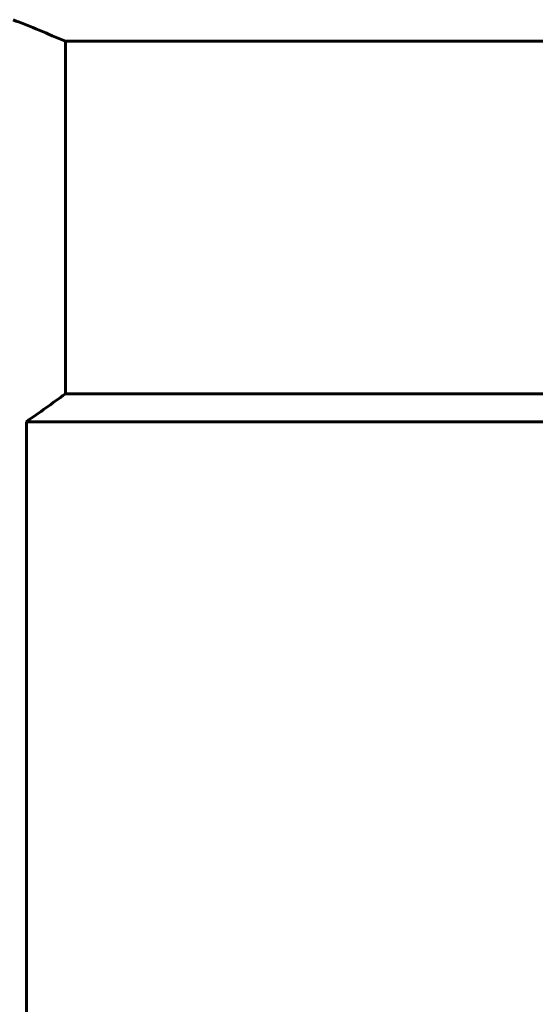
# Model space of a CAD drawing. Header units: millimetres. Extents: x -66 to 68, y -118 to 118.
# Tile 7 of 13: x -3 to 24, y 22 to 75. Entities that reach past the tile are written whole.
import ezdxf

# ---------------------------------------------------------------- set-up
doc = ezdxf.new("R2010")
doc.units = ezdxf.units.MM
doc.linetypes.add('K5LT_BASIC', pattern=[0])
doc.layers.add('Системный слой (1)', color=7, linetype='Continuous', true_color=0x6c6c6c)

msp = doc.modelspace()

# ---------------------------------------------------------------- linework, layer by layer
at = {"layer": 'Системный слой (1)', "color": 143, "linetype": 'K5LT_BASIC', "lineweight": 60, "true_color": 0x33acca}
for p, q in [((-0.968, 74.209), (27, 74.209)), ((-0.968, 55.25), (-0.968, 74.209)), ((-0.968, 55.25), (27, 55.25)), ((-3.062, 53.75), (25.327, 53.75)), ((-3.062, 53.75), (-3.062, -16.25))]:
    msp.add_line(p, q, dxfattribs=at)
for points in [[(-3.78, 75.363), (-2.839, 74.988), (-1.902, 74.602), (-0.968, 74.209)], [(-3.062, 53.75), (-2.36, 54.243), (-1.662, 54.743), (-0.968, 55.25)]]:
    msp.add_open_spline(points, degree=3, dxfattribs=at)

doc.saveas('drawing.dxf')
